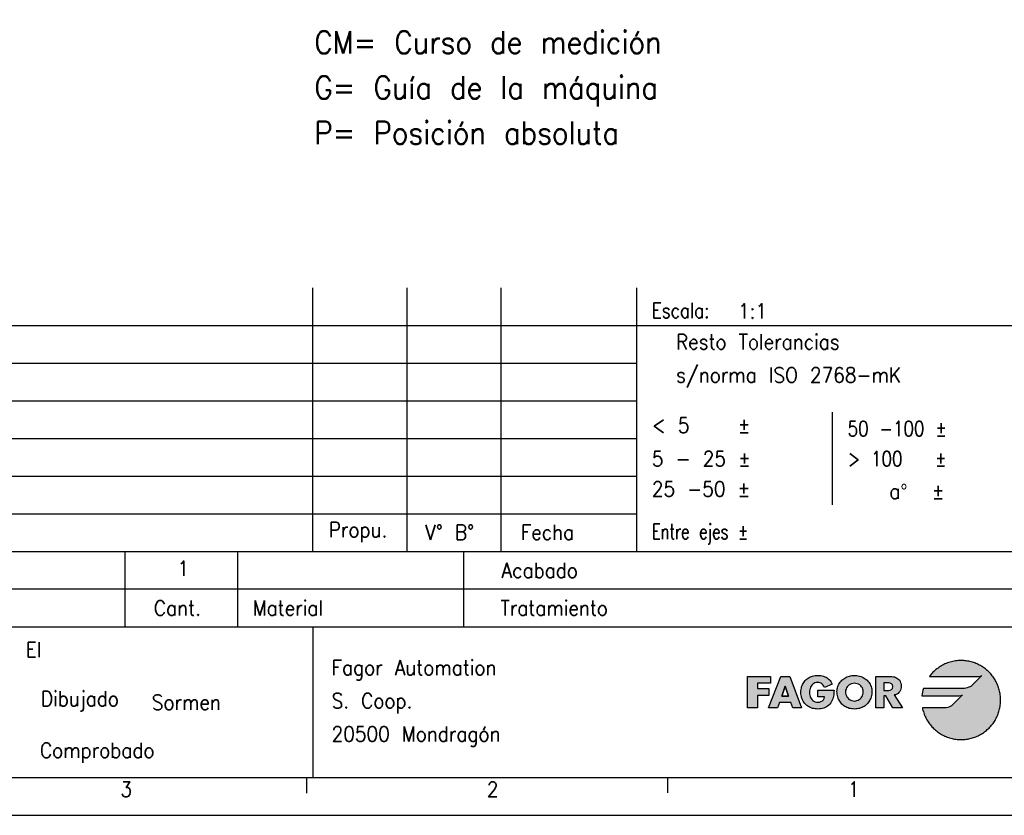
# Model space of a CAD drawing. Header units: millimetres. Extents: x -746 to 1206, y -530 to 959.
# Tile 15 of 46: x -45 to 86, y -92 to 13. Entities that reach past the tile are written whole.
import ezdxf

# ---------------------------------------------------------------- set-up
doc = ezdxf.new("R2010")
doc.units = ezdxf.units.MM
doc.layers.add('1', color=7, linetype='Continuous')
doc.layers.add('LAYER_1', color=7, linetype='Continuous')
doc.styles.add('CONVERTER_12', font='txt.shx', dxfattribs={"width": 0.9})
doc.styles.add('CONVERTER_13', font='txt.shx', dxfattribs={"width": 0.81})
doc.styles.add('CONVERTER_14', font='txt.shx', dxfattribs={"width": 0.72})

# ---------------------------------------------------------------- blocks, each defined once
blk = doc.blocks.new('tolerancias', base_point=(37.41, -57.22))
at = {"layer": '1', "color": 7}
blk.add_point((37.41, -57.22), dxfattribs=at)
blk = doc.blocks.new('_A1', base_point=(89.41, -87.22))
at = {"layer": '1', "linetype": 'Continuous'}
for points in [[(83.83, -72.89), (83.7, -72.79), (83.57, -72.69), (83.44, -72.6), (83.31, -72.51), (83.17, -72.42), (83.03, -72.34), (82.89, -72.27), (82.74, -72.19), (82.59, -72.12), (82.44, -72.06), (82.29, -72), (82.13, -71.95), (81.98, -71.9), (81.82, -71.85), (81.65, -71.81), (81.49, -71.78), (81.33, -71.75), (81.16, -71.72), (80.99, -71.7), (80.82, -71.69), (80.65, -71.68), (80.48, -71.68), (80.29, -71.68), (80.1, -71.69), (79.91, -71.71), (79.73, -71.73), (79.54, -71.76), (79.36, -71.8), (79.18, -71.84), (79.01, -71.89), (78.83, -71.94), (78.66, -72), (78.5, -72.06), (78.33, -72.13), (78.17, -72.21), (78.01, -72.29), (77.85, -72.38), (77.7, -72.47), (77.55, -72.57), (77.41, -72.67), (77.26, -72.77), (77.13, -72.88), (76.99, -73), (76.86, -73.12), (76.73, -73.24), (76.61, -73.37), (76.5, -73.5), (76.38, -73.64), (76.27, -73.78), (82.79, -73.78), (83.01, -73.75), (83.18, -73.69), (83.24, -73.66), (81.99, -74.91), (81.75, -75.1), (81.51, -75.23), (81.28, -75.31), (81.09, -75.36), (80.94, -75.38), (80.87, -75.38), (75.46, -75.38), (75.4, -75.62), (75.34, -75.86), (75.3, -76.11), (75.26, -76.36), (80.2, -76.36), (80.2, -76.36), (80.43, -76.33), (80.6, -76.27), (80.66, -76.24), (79.43, -77.48), (79.43, -77.48), (79.19, -77.68), (78.94, -77.81), (78.7, -77.9), (78.5, -77.95), (78.35, -77.97), (78.28, -77.97), (75.33, -77.97), (75.37, -78.14), (75.41, -78.3), (75.46, -78.46), (75.51, -78.62), (75.57, -78.78), (75.63, -78.93), (75.7, -79.09), (75.77, -79.24), (75.84, -79.38), (75.93, -79.53), (76.01, -79.67), (76.1, -79.81), (76.19, -79.94), (76.29, -80.08), (76.39, -80.21), (76.49, -80.33), (76.6, -80.46), (76.72, -80.58), (76.83, -80.69), (76.95, -80.8), (77.08, -80.91), (77.2, -81.02), (77.33, -81.12), (77.47, -81.21), (77.6, -81.31), (77.74, -81.4), (77.88, -81.48), (78.03, -81.56), (78.17, -81.63), (78.33, -81.71), (78.48, -81.77), (78.63, -81.83), (78.79, -81.89), (78.95, -81.94), (79.11, -81.99), (79.28, -82.03), (79.44, -82.06), (79.61, -82.1), (79.78, -82.12), (79.95, -82.14), (80.13, -82.16), (80.3, -82.16), (80.48, -82.17), (80.65, -82.16), (80.82, -82.16), (80.99, -82.14), (81.16, -82.12), (81.33, -82.1), (81.49, -82.07), (81.65, -82.03), (81.82, -81.99), (81.98, -81.95), (82.13, -81.9), (82.29, -81.84), (82.44, -81.79), (82.59, -81.72), (82.74, -81.65), (82.89, -81.58), (83.03, -81.5), (83.17, -81.42), (83.31, -81.34), (83.44, -81.25), (83.57, -81.15), (83.7, -81.06), (83.83, -80.96), (83.95, -80.85), (84.07, -80.74), (84.18, -80.63), (84.3, -80.52), (84.4, -80.4), (84.51, -80.27), (84.61, -80.15), (84.71, -80.02), (84.8, -79.89), (84.89, -79.75), (84.98, -79.62), (85.06, -79.48), (85.13, -79.33), (85.21, -79.19), (85.27, -79.04), (85.34, -78.89), (85.4, -78.74), (85.45, -78.58), (85.5, -78.42), (85.55, -78.26), (85.59, -78.1), (85.62, -77.94), (85.65, -77.77), (85.67, -77.61), (85.69, -77.44), (85.71, -77.27), (85.72, -77.1), (85.72, -76.92), (85.72, -76.75), (85.71, -76.58), (85.69, -76.41), (85.67, -76.24), (85.65, -76.07), (85.62, -75.91), (85.59, -75.74), (85.55, -75.58), (85.5, -75.42), (85.45, -75.27), (85.4, -75.11), (85.34, -74.96), (85.27, -74.81), (85.21, -74.66), (85.13, -74.51), (85.06, -74.37), (84.98, -74.23), (84.89, -74.09), (84.8, -73.96), (84.71, -73.83), (84.61, -73.7), (84.51, -73.57), (84.4, -73.45), (84.3, -73.33), (84.18, -73.22), (84.07, -73.1), (83.95, -73)], [(55.17, -74.7), (53.43, -74.7), (53.43, -75.4), (54.96, -75.4), (54.96, -76.33), (53.43, -76.33), (53.43, -77.97), (52.12, -77.97), (52.12, -73.78), (55.17, -73.78)], [(62.04, -73.71), (62.22, -73.75), (62.38, -73.82), (62.54, -73.89), (62.68, -73.98), (62.82, -74.09), (62.95, -74.2), (63.07, -74.34), (63.18, -74.48), (63.28, -74.64), (63.37, -74.82), (62.34, -75.25), (62.25, -75.06), (62.13, -74.9), (61.99, -74.77), (61.83, -74.67), (61.64, -74.6), (61.43, -74.58), (61.24, -74.6), (61.07, -74.65), (60.92, -74.72), (60.79, -74.82), (60.67, -74.94), (60.57, -75.07), (60.49, -75.22), (60.42, -75.39), (60.38, -75.56), (60.35, -75.73), (60.34, -75.9), (60.35, -76.08), (60.38, -76.26), (60.43, -76.43), (60.49, -76.59), (60.58, -76.73), (60.68, -76.87), (60.8, -76.99), (60.93, -77.08), (61.09, -77.15), (61.26, -77.2), (61.45, -77.22), (61.67, -77.2), (61.87, -77.13), (62.05, -77.03), (62.18, -76.89), (62.28, -76.71), (62.32, -76.49), (61.44, -76.49), (61.44, -75.63), (63.6, -75.63), (63.59, -75.83), (63.58, -76.03), (63.56, -76.22), (63.54, -76.4), (63.5, -76.58), (63.44, -76.76), (63.37, -76.94), (63.28, -77.11), (63.17, -77.29), (63.04, -77.45), (62.9, -77.59), (62.75, -77.72), (62.58, -77.82), (62.41, -77.91), (62.23, -77.99), (62.05, -78.04), (61.85, -78.08), (61.65, -78.1), (61.44, -78.11), (61.26, -78.1), (61.08, -78.09), (60.9, -78.06), (60.74, -78.02), (60.58, -77.96), (60.42, -77.9), (60.28, -77.83), (60.14, -77.75), (60.01, -77.65), (59.89, -77.55), (59.78, -77.44), (59.67, -77.32), (59.58, -77.19), (59.49, -77.06), (59.42, -76.91), (59.36, -76.76), (59.3, -76.6), (59.26, -76.44), (59.23, -76.26), (59.21, -76.08), (59.21, -75.9), (59.21, -75.71), (59.23, -75.52), (59.26, -75.35), (59.3, -75.18), (59.36, -75.01), (59.42, -74.86), (59.5, -74.71), (59.58, -74.57), (59.68, -74.44), (59.78, -74.32), (59.9, -74.21), (60.02, -74.1), (60.15, -74.01), (60.29, -73.93), (60.44, -73.85), (60.6, -73.79), (60.76, -73.74), (60.93, -73.7), (61.11, -73.67), (61.29, -73.65), (61.48, -73.64), (61.68, -73.65), (61.86, -73.67)]]:
    blk.add_hatch(color=2, dxfattribs=at).paths.add_polyline_path(points)
h = blk.add_hatch(color=2, dxfattribs=at)
h.paths.add_polyline_path([(59.3, -77.97), (58.14, -77.97), (57.86, -77.24), (56.36, -77.24), (56.08, -77.97), (54.92, -77.97), (56.53, -73.78), (57.72, -73.78)])
h.paths.add_polyline_path([(57.57, -76.41), (56.66, -76.41), (57.11, -75.08), (57.13, -75.08)], flags=16)
h = blk.add_hatch(color=2, dxfattribs=at)
h.paths.add_polyline_path([(67.59, -74), (67.73, -74.09), (67.86, -74.19), (67.98, -74.3), (68.09, -74.42), (68.2, -74.54), (68.29, -74.68), (68.38, -74.82), (68.45, -74.97), (68.51, -75.12), (68.56, -75.28), (68.6, -75.45), (68.62, -75.62), (68.63, -75.8), (68.62, -75.98), (68.6, -76.16), (68.57, -76.33), (68.53, -76.5), (68.48, -76.65), (68.42, -76.81), (68.35, -76.95), (68.27, -77.09), (68.18, -77.22), (68.08, -77.35), (67.97, -77.46), (67.86, -77.57), (67.73, -77.67), (67.6, -77.76), (67.46, -77.84), (67.32, -77.91), (67.16, -77.97), (67, -78.02), (66.84, -78.06), (66.67, -78.09), (66.49, -78.1), (66.31, -78.11), (66.13, -78.1), (65.95, -78.09), (65.78, -78.06), (65.62, -78.02), (65.46, -77.97), (65.31, -77.91), (65.16, -77.84), (65.02, -77.76), (64.89, -77.67), (64.76, -77.57), (64.65, -77.46), (64.54, -77.35), (64.44, -77.22), (64.35, -77.09), (64.27, -76.95), (64.2, -76.81), (64.14, -76.65), (64.09, -76.5), (64.05, -76.33), (64.02, -76.16), (64, -75.98), (63.99, -75.8), (64, -75.62), (64.02, -75.45), (64.06, -75.28), (64.11, -75.12), (64.17, -74.97), (64.24, -74.82), (64.33, -74.68), (64.42, -74.54), (64.53, -74.42), (64.64, -74.3), (64.76, -74.19), (64.89, -74.09), (65.03, -74), (65.17, -73.92), (65.32, -73.85), (65.48, -73.79), (65.64, -73.74), (65.8, -73.7), (65.97, -73.67), (66.14, -73.65), (66.31, -73.64), (66.48, -73.65), (66.65, -73.67), (66.82, -73.7), (66.98, -73.74), (67.14, -73.79), (67.3, -73.85), (67.45, -73.92)])
h.paths.add_polyline_path([(65.14, -75.63), (65.13, -75.8), (65.14, -76), (65.18, -76.18), (65.24, -76.35), (65.32, -76.5), (65.42, -76.64), (65.54, -76.76), (65.67, -76.86), (65.81, -76.94), (65.97, -77), (66.14, -77.04), (66.31, -77.05), (66.48, -77.04), (66.65, -77), (66.81, -76.94), (66.95, -76.86), (67.09, -76.76), (67.2, -76.64), (67.3, -76.5), (67.38, -76.35), (67.44, -76.18), (67.48, -76), (67.49, -75.8), (67.48, -75.63), (67.43, -75.47), (67.36, -75.31), (67.26, -75.17), (67.15, -75.04), (67.01, -74.92), (66.85, -74.83), (66.68, -74.76), (66.5, -74.71), (66.31, -74.7), (66.12, -74.71), (65.94, -74.76), (65.77, -74.83), (65.61, -74.92), (65.48, -75.04), (65.36, -75.17), (65.26, -75.31), (65.19, -75.47)], flags=16)
h = blk.add_hatch(color=2, dxfattribs=at)
h.paths.add_polyline_path([(72.22, -74.21), (72.32, -74.34), (72.4, -74.49), (72.46, -74.67), (72.5, -74.86), (72.51, -75.07), (72.5, -75.26), (72.46, -75.44), (72.41, -75.61), (72.33, -75.77), (72.22, -75.91), (72.1, -76.03), (71.95, -76.13), (71.78, -76.21), (71.59, -76.25), (72.68, -77.97), (71.39, -77.97), (70.48, -76.37), (70.22, -76.37), (70.22, -77.97), (69.13, -77.97), (69.13, -73.78), (71.06, -73.78), (71.26, -73.79), (71.45, -73.82), (71.63, -73.86), (71.8, -73.92), (71.96, -74), (72.09, -74.09)])
h.paths.add_polyline_path([(70.22, -74.62), (70.22, -75.66), (70.65, -75.66), (70.86, -75.65), (71.07, -75.61), (71.24, -75.52), (71.36, -75.37), (71.4, -75.14), (71.36, -74.91), (71.24, -74.76), (71.07, -74.67), (70.86, -74.63), (70.65, -74.62)], flags=16)
at = {"layer": '1', "color": 7, "linetype": 'Continuous'}
for p, q in [((-5.59, -57.22), (-5.59, -22.22)), ((6.91, -57.22), (6.91, -22.22)), ((19.41, -57.22), (19.41, -22.22)), ((37.41, -57.22), (37.41, -22.22)), ((-95.59, -57.22), (89.41, -57.22)), ((-30.59, -57.22), (-30.59, -67.22)), ((-15.59, -57.22), (-15.59, -67.22)), ((14.41, -57.22), (14.41, -67.22)), ((-95.59, -67.22), (89.41, -67.22)), ((-5.59, -67.22), (-5.59, -87.22)), ((-725.59, -87.22), (89.41, -87.22))]:
    blk.add_line(p, q, dxfattribs=at)
at = {"layer": '1', "color": 2, "linetype": 'Continuous'}
for p, q in [((-95.59, -27.22), (89.41, -27.22)), ((-95.59, -32.22), (37.41, -32.22)), ((-95.59, -37.22), (37.41, -37.22)), ((63.41, -51.02), (63.41, -38.71)), ((-95.59, -42.22), (37.41, -42.22)), ((-95.59, -47.22), (37.41, -47.22)), ((-95.59, -52.22), (37.41, -52.22)), ((89.41, -62.22), (-95.59, -62.22)), ((-6.47, -87.26), (-6.47, -89.26)), ((41.47, -87.22), (41.47, -89.22)), ((-745.59, -92.22), (94.41, -92.22))]:
    blk.add_line(p, q, dxfattribs=at)
at = {"layer": 'LAYER_1', "color": 2, "linetype": 'Continuous'}
for p, q in [((79.01, -71.89), (78.83, -71.94)), ((79.18, -71.84), (79.01, -71.89)), ((79.36, -71.8), (79.18, -71.84)), ((79.54, -71.76), (79.36, -71.8)), ((79.73, -71.73), (79.54, -71.76)), ((79.91, -71.71), (79.73, -71.73)), ((80.1, -71.69), (79.91, -71.71)), ((80.29, -71.68), (80.1, -71.69)), ((80.48, -71.68), (80.29, -71.68)), ((80.65, -71.68), (80.48, -71.68)), ((80.82, -71.69), (80.65, -71.68)), ((80.99, -71.7), (80.82, -71.69)), ((81.16, -71.72), (80.99, -71.7)), ((81.33, -71.75), (81.16, -71.72)), ((81.49, -71.78), (81.33, -71.75)), ((81.65, -71.81), (81.49, -71.78)), ((81.82, -71.85), (81.65, -71.81)), ((81.98, -71.9), (81.82, -71.85)), ((82.13, -71.95), (81.98, -71.9)), ((76.86, -73.12), (76.73, -73.24)), ((76.99, -73), (76.86, -73.12)), ((77.13, -72.88), (76.99, -73)), ((77.26, -72.77), (77.13, -72.88)), ((77.41, -72.67), (77.26, -72.77)), ((77.55, -72.57), (77.41, -72.67)), ((77.7, -72.47), (77.55, -72.57)), ((77.85, -72.38), (77.7, -72.47)), ((78.01, -72.29), (77.85, -72.38)), ((78.17, -72.21), (78.01, -72.29)), ((78.33, -72.13), (78.17, -72.21)), ((78.5, -72.06), (78.33, -72.13)), ((78.66, -72), (78.5, -72.06)), ((78.83, -71.94), (78.66, -72)), ((82.29, -72), (82.13, -71.95)), ((82.44, -72.06), (82.29, -72)), ((82.59, -72.12), (82.44, -72.06)), ((82.74, -72.19), (82.59, -72.12)), ((82.89, -72.27), (82.74, -72.19)), ((83.03, -72.34), (82.89, -72.27)), ((83.17, -72.42), (83.03, -72.34)), ((83.31, -72.51), (83.17, -72.42)), ((83.44, -72.6), (83.31, -72.51)), ((83.57, -72.69), (83.44, -72.6)), ((83.7, -72.79), (83.57, -72.69)), ((83.83, -72.89), (83.7, -72.79)), ((83.95, -73), (83.83, -72.89)), ((84.07, -73.1), (83.95, -73)), ((84.18, -73.22), (84.07, -73.1)), ((84.3, -73.33), (84.18, -73.22)), ((52.12, -73.78), (55.17, -73.78)), ((52.12, -77.97), (52.12, -73.78)), ((54.92, -77.97), (56.53, -73.78)), ((55.17, -73.78), (55.17, -74.7)), ((56.53, -73.78), (57.72, -73.78)), ((57.72, -73.78), (59.3, -77.97)), ((59.58, -74.57), (59.68, -74.44)), ((59.68, -74.44), (59.78, -74.32)), ((59.78, -74.32), (59.9, -74.21)), ((59.9, -74.21), (60.02, -74.1)), ((60.02, -74.1), (60.15, -74.01)), ((60.15, -74.01), (60.29, -73.93)), ((60.29, -73.93), (60.44, -73.85)), ((60.44, -73.85), (60.6, -73.79)), ((60.6, -73.79), (60.76, -73.74)), ((60.76, -73.74), (60.93, -73.7)), ((60.93, -73.7), (61.11, -73.67)), ((61.11, -73.67), (61.29, -73.65)), ((61.29, -73.65), (61.48, -73.64)), ((61.48, -73.64), (61.68, -73.65)), ((61.48, -73.64), (61.48, -73.64)), ((61.68, -73.65), (61.86, -73.67)), ((61.86, -73.67), (62.04, -73.71)), ((62.04, -73.71), (62.22, -73.75)), ((62.22, -73.75), (62.38, -73.82)), ((62.38, -73.82), (62.54, -73.89)), ((62.54, -73.89), (62.68, -73.98)), ((62.68, -73.98), (62.82, -74.09)), ((62.82, -74.09), (62.95, -74.2)), ((62.95, -74.2), (63.07, -74.34)), ((63.07, -74.34), (63.18, -74.48)), ((63.18, -74.48), (63.28, -74.64)), ((64.42, -74.54), (64.53, -74.42)), ((64.53, -74.42), (64.64, -74.3)), ((64.64, -74.3), (64.76, -74.19)), ((64.76, -74.19), (64.89, -74.09)), ((64.89, -74.09), (65.03, -74)), ((65.03, -74), (65.17, -73.92)), ((65.17, -73.92), (65.32, -73.85)), ((65.32, -73.85), (65.48, -73.79)), ((65.48, -73.79), (65.64, -73.74)), ((65.64, -73.74), (65.8, -73.7)), ((65.8, -73.7), (65.97, -73.67)), ((65.97, -73.67), (66.14, -73.65)), ((66.14, -73.65), (66.31, -73.64)), ((66.31, -73.64), (66.48, -73.65)), ((66.48, -73.65), (66.65, -73.67)), ((66.65, -73.67), (66.82, -73.7)), ((66.82, -73.7), (66.98, -73.74)), ((66.98, -73.74), (67.14, -73.79)), ((67.14, -73.79), (67.3, -73.85)), ((67.3, -73.85), (67.45, -73.92)), ((67.45, -73.92), (67.59, -74)), ((67.59, -74), (67.73, -74.09)), ((67.73, -74.09), (67.86, -74.19)), ((67.86, -74.19), (67.98, -74.3)), ((67.98, -74.3), (68.09, -74.42)), ((68.09, -74.42), (68.2, -74.54)), ((69.13, -73.78), (71.06, -73.78)), ((69.13, -77.97), (69.13, -73.78)), ((71.06, -73.78), (71.26, -73.79)), ((71.26, -73.79), (71.45, -73.82)), ((71.45, -73.82), (71.63, -73.86)), ((71.63, -73.86), (71.8, -73.92)), ((71.8, -73.92), (71.96, -74)), ((71.96, -74), (72.09, -74.09)), ((72.09, -74.09), (72.22, -74.21)), ((72.22, -74.21), (72.32, -74.34)), ((72.32, -74.34), (72.4, -74.49)), ((72.4, -74.49), (72.46, -74.67)), ((76.38, -73.64), (76.27, -73.78)), ((76.27, -73.78), (82.79, -73.78)), ((76.27, -73.78), (76.27, -73.78)), ((76.5, -73.5), (76.38, -73.64)), ((76.61, -73.37), (76.5, -73.5)), ((76.73, -73.24), (76.61, -73.37)), ((83.24, -73.66), (81.99, -74.91)), ((82.79, -73.78), (83.01, -73.75)), ((83.01, -73.75), (83.18, -73.69)), ((83.18, -73.69), (83.24, -73.66)), ((84.4, -73.45), (84.3, -73.33)), ((84.51, -73.57), (84.4, -73.45)), ((84.61, -73.7), (84.51, -73.57)), ((84.71, -73.83), (84.61, -73.7)), ((84.8, -73.96), (84.71, -73.83)), ((84.89, -74.09), (84.8, -73.96)), ((84.98, -74.23), (84.89, -74.09)), ((85.06, -74.37), (84.98, -74.23)), ((85.13, -74.51), (85.06, -74.37)), ((85.21, -74.66), (85.13, -74.51)), ((55.17, -74.7), (53.43, -74.7)), ((53.43, -74.7), (53.43, -75.4)), ((53.43, -75.4), (54.96, -75.4)), ((54.96, -75.4), (54.96, -76.33)), ((56.66, -76.41), (57.11, -75.08)), ((57.11, -75.08), (56.66, -76.41)), ((57.11, -75.08), (57.13, -75.08)), ((57.13, -75.08), (57.11, -75.08)), ((57.13, -75.08), (57.57, -76.41)), ((57.57, -76.41), (57.13, -75.08)), ((59.21, -75.71), (59.23, -75.52)), ((59.21, -75.9), (59.21, -75.71)), ((59.23, -75.52), (59.26, -75.35)), ((59.26, -75.35), (59.3, -75.18)), ((59.3, -75.18), (59.36, -75.01)), ((59.36, -75.01), (59.42, -74.86)), ((59.42, -74.86), (59.5, -74.71)), ((59.5, -74.71), (59.58, -74.57)), ((60.35, -75.73), (60.34, -75.9)), ((60.38, -75.56), (60.35, -75.73)), ((60.42, -75.39), (60.38, -75.56)), ((60.49, -75.22), (60.42, -75.39)), ((60.57, -75.07), (60.49, -75.22)), ((60.67, -74.94), (60.57, -75.07)), ((60.79, -74.82), (60.67, -74.94)), ((60.92, -74.72), (60.79, -74.82)), ((61.07, -74.65), (60.92, -74.72)), ((61.24, -74.6), (61.07, -74.65)), ((61.43, -74.58), (61.24, -74.6)), ((61.64, -74.6), (61.43, -74.58)), ((61.44, -75.63), (63.6, -75.63)), ((61.44, -76.49), (61.44, -75.63)), ((61.83, -74.67), (61.64, -74.6)), ((61.99, -74.77), (61.83, -74.67)), ((62.13, -74.9), (61.99, -74.77)), ((62.25, -75.06), (62.13, -74.9)), ((62.34, -75.25), (62.25, -75.06)), ((63.37, -74.82), (62.34, -75.25)), ((63.28, -74.64), (63.37, -74.82)), ((63.6, -75.63), (63.59, -75.83)), ((63.99, -75.8), (64, -75.62)), ((63.99, -75.8), (63.99, -75.8)), ((64, -75.98), (63.99, -75.8)), ((64, -75.62), (64.02, -75.45)), ((64.02, -75.45), (64.06, -75.28)), ((64.06, -75.28), (64.11, -75.12)), ((64.11, -75.12), (64.17, -74.97)), ((64.17, -74.97), (64.24, -74.82)), ((64.24, -74.82), (64.33, -74.68)), ((64.33, -74.68), (64.42, -74.54)), ((65.14, -75.63), (65.13, -75.8)), ((65.13, -75.8), (65.14, -76)), ((65.19, -75.47), (65.14, -75.63)), ((65.26, -75.31), (65.19, -75.47)), ((65.36, -75.17), (65.26, -75.31)), ((65.48, -75.04), (65.36, -75.17)), ((65.61, -74.92), (65.48, -75.04)), ((65.77, -74.83), (65.61, -74.92)), ((65.94, -74.76), (65.77, -74.83)), ((66.12, -74.71), (65.94, -74.76)), ((66.31, -74.7), (66.12, -74.71)), ((66.5, -74.71), (66.31, -74.7)), ((66.68, -74.76), (66.5, -74.71)), ((66.85, -74.83), (66.68, -74.76)), ((67.01, -74.92), (66.85, -74.83)), ((67.15, -75.04), (67.01, -74.92)), ((67.26, -75.17), (67.15, -75.04)), ((67.36, -75.31), (67.26, -75.17)), ((67.43, -75.47), (67.36, -75.31)), ((67.48, -75.63), (67.43, -75.47)), ((67.49, -75.8), (67.48, -75.63)), ((67.48, -76), (67.49, -75.8)), ((67.49, -75.8), (67.49, -75.8)), ((68.2, -74.54), (68.29, -74.68)), ((68.29, -74.68), (68.38, -74.82)), ((68.38, -74.82), (68.45, -74.97)), ((68.45, -74.97), (68.51, -75.12)), ((68.51, -75.12), (68.56, -75.28)), ((68.56, -75.28), (68.6, -75.45)), ((68.6, -75.45), (68.62, -75.62)), ((68.62, -75.62), (68.63, -75.8)), ((68.63, -75.8), (68.62, -75.98)), ((68.63, -75.8), (68.63, -75.8)), ((70.22, -74.62), (70.22, -75.66)), ((70.65, -74.62), (70.22, -74.62)), ((70.22, -75.66), (70.65, -75.66)), ((70.86, -74.63), (70.65, -74.62)), ((70.65, -75.66), (70.86, -75.65)), ((71.07, -74.67), (70.86, -74.63)), ((70.86, -75.65), (71.07, -75.61)), ((71.24, -74.76), (71.07, -74.67)), ((71.07, -75.61), (71.24, -75.52)), ((71.36, -74.91), (71.24, -74.76)), ((71.24, -75.52), (71.36, -75.37)), ((71.4, -75.14), (71.36, -74.91)), ((71.36, -75.37), (71.4, -75.14)), ((72.33, -75.77), (72.22, -75.91)), ((72.41, -75.61), (72.33, -75.77)), ((72.46, -75.44), (72.41, -75.61)), ((72.46, -74.67), (72.5, -74.86)), ((72.5, -75.26), (72.46, -75.44)), ((72.5, -74.86), (72.51, -75.07)), ((72.51, -75.07), (72.5, -75.26)), ((75.4, -75.62), (75.34, -75.86)), ((75.46, -75.38), (75.4, -75.62)), ((80.87, -75.38), (75.46, -75.38)), ((80.94, -75.38), (80.87, -75.38)), ((81.09, -75.36), (80.94, -75.38)), ((81.28, -75.31), (81.09, -75.36)), ((81.51, -75.23), (81.28, -75.31)), ((81.75, -75.1), (81.51, -75.23)), ((81.99, -74.91), (81.75, -75.1)), ((85.27, -74.81), (85.21, -74.66)), ((85.34, -74.96), (85.27, -74.81)), ((85.4, -75.11), (85.34, -74.96)), ((85.45, -75.27), (85.4, -75.11)), ((85.5, -75.42), (85.45, -75.27)), ((85.55, -75.58), (85.5, -75.42)), ((85.59, -75.74), (85.55, -75.58)), ((85.62, -75.91), (85.59, -75.74)), ((53.43, -76.33), (53.43, -77.97)), ((54.96, -76.33), (53.43, -76.33)), ((57.57, -76.41), (56.66, -76.41)), ((56.66, -76.41), (57.57, -76.41)), ((59.21, -75.9), (59.21, -75.9)), ((59.21, -76.08), (59.21, -75.9)), ((59.23, -76.26), (59.21, -76.08)), ((59.26, -76.44), (59.23, -76.26)), ((59.3, -76.6), (59.26, -76.44)), ((59.36, -76.76), (59.3, -76.6)), ((59.42, -76.91), (59.36, -76.76)), ((59.49, -77.06), (59.42, -76.91)), ((59.58, -77.19), (59.49, -77.06)), ((60.34, -75.9), (60.35, -76.08)), ((60.35, -76.08), (60.38, -76.26)), ((60.38, -76.26), (60.43, -76.43)), ((60.43, -76.43), (60.49, -76.59)), ((60.49, -76.59), (60.58, -76.73)), ((60.58, -76.73), (60.68, -76.87)), ((60.68, -76.87), (60.8, -76.99)), ((60.8, -76.99), (60.93, -77.08)), ((60.93, -77.08), (61.09, -77.15)), ((62.32, -76.49), (61.44, -76.49)), ((61.67, -77.2), (61.87, -77.13)), ((61.87, -77.13), (62.05, -77.03)), ((62.05, -77.03), (62.18, -76.89)), ((62.18, -76.89), (62.28, -76.71)), ((62.28, -76.71), (62.32, -76.49)), ((63.28, -77.11), (63.17, -77.29)), ((63.37, -76.94), (63.28, -77.11)), ((63.44, -76.76), (63.37, -76.94)), ((63.5, -76.58), (63.44, -76.76)), ((63.54, -76.4), (63.5, -76.58)), ((63.56, -76.22), (63.54, -76.4)), ((63.58, -76.03), (63.56, -76.22)), ((63.59, -75.83), (63.58, -76.03)), ((64.02, -76.16), (64, -75.98)), ((64.05, -76.33), (64.02, -76.16)), ((64.09, -76.5), (64.05, -76.33)), ((64.14, -76.65), (64.09, -76.5)), ((64.2, -76.81), (64.14, -76.65)), ((64.27, -76.95), (64.2, -76.81)), ((64.35, -77.09), (64.27, -76.95)), ((64.44, -77.22), (64.35, -77.09)), ((65.14, -76), (65.18, -76.18)), ((65.18, -76.18), (65.24, -76.35)), ((65.24, -76.35), (65.32, -76.5)), ((65.32, -76.5), (65.42, -76.64)), ((65.42, -76.64), (65.54, -76.76)), ((65.54, -76.76), (65.67, -76.86)), ((65.67, -76.86), (65.81, -76.94)), ((65.81, -76.94), (65.97, -77)), ((65.97, -77), (66.14, -77.04)), ((66.14, -77.04), (66.31, -77.05)), ((66.31, -77.05), (66.48, -77.04)), ((66.48, -77.04), (66.65, -77)), ((66.65, -77), (66.81, -76.94)), ((66.81, -76.94), (66.95, -76.86)), ((66.95, -76.86), (67.09, -76.76)), ((67.09, -76.76), (67.2, -76.64)), ((67.2, -76.64), (67.3, -76.5)), ((67.3, -76.5), (67.38, -76.35)), ((67.38, -76.35), (67.44, -76.18)), ((67.44, -76.18), (67.48, -76)), ((68.27, -77.09), (68.18, -77.22)), ((68.35, -76.95), (68.27, -77.09)), ((68.42, -76.81), (68.35, -76.95)), ((68.48, -76.65), (68.42, -76.81)), ((68.53, -76.5), (68.48, -76.65)), ((68.57, -76.33), (68.53, -76.5)), ((68.6, -76.16), (68.57, -76.33)), ((68.62, -75.98), (68.6, -76.16)), ((70.22, -76.37), (70.22, -77.97)), ((70.48, -76.37), (70.22, -76.37)), ((71.39, -77.97), (70.48, -76.37)), ((71.78, -76.21), (71.59, -76.25)), ((71.59, -76.25), (72.68, -77.97)), ((71.95, -76.13), (71.78, -76.21)), ((72.1, -76.03), (71.95, -76.13)), ((72.22, -75.91), (72.1, -76.03)), ((75.3, -76.11), (75.26, -76.36)), ((75.26, -76.36), (80.2, -76.36)), ((75.34, -75.86), (75.3, -76.11)), ((80.66, -76.24), (79.43, -77.48)), ((80.2, -76.36), (80.43, -76.33)), ((80.2, -76.36), (80.2, -76.36)), ((80.43, -76.33), (80.6, -76.27)), ((80.6, -76.27), (80.66, -76.24)), ((85.65, -76.07), (85.62, -75.91)), ((85.67, -76.24), (85.65, -76.07)), ((85.69, -76.41), (85.67, -76.24)), ((85.71, -76.58), (85.69, -76.41)), ((85.72, -76.75), (85.71, -76.58)), ((85.71, -77.27), (85.72, -77.1)), ((85.72, -76.92), (85.72, -76.75)), ((85.72, -76.92), (85.72, -76.92)), ((85.72, -77.1), (85.72, -76.92)), ((53.43, -77.97), (52.12, -77.97)), ((56.08, -77.97), (54.92, -77.97)), ((56.36, -77.24), (56.08, -77.97)), ((57.86, -77.24), (56.36, -77.24)), ((58.14, -77.97), (57.86, -77.24)), ((59.3, -77.97), (58.14, -77.97)), ((59.67, -77.32), (59.58, -77.19)), ((59.78, -77.44), (59.67, -77.32)), ((59.89, -77.55), (59.78, -77.44)), ((60.01, -77.65), (59.89, -77.55)), ((60.14, -77.75), (60.01, -77.65)), ((60.28, -77.83), (60.14, -77.75)), ((60.42, -77.9), (60.28, -77.83)), ((60.58, -77.96), (60.42, -77.9)), ((60.74, -78.02), (60.58, -77.96)), ((60.9, -78.06), (60.74, -78.02)), ((61.08, -78.09), (60.9, -78.06)), ((61.26, -78.1), (61.08, -78.09)), ((61.09, -77.15), (61.26, -77.2)), ((61.26, -77.2), (61.45, -77.22)), ((61.44, -78.11), (61.26, -78.1)), ((61.65, -78.1), (61.44, -78.11)), ((61.45, -77.22), (61.67, -77.2)), ((61.45, -77.22), (61.45, -77.22)), ((61.85, -78.08), (61.65, -78.1)), ((62.05, -78.04), (61.85, -78.08)), ((62.23, -77.99), (62.05, -78.04)), ((62.41, -77.91), (62.23, -77.99)), ((62.58, -77.82), (62.41, -77.91)), ((62.75, -77.72), (62.58, -77.82)), ((62.9, -77.59), (62.75, -77.72)), ((63.04, -77.45), (62.9, -77.59)), ((63.17, -77.29), (63.04, -77.45)), ((64.54, -77.35), (64.44, -77.22)), ((64.65, -77.46), (64.54, -77.35)), ((64.76, -77.57), (64.65, -77.46)), ((64.89, -77.67), (64.76, -77.57)), ((65.02, -77.76), (64.89, -77.67)), ((65.16, -77.84), (65.02, -77.76)), ((65.31, -77.91), (65.16, -77.84)), ((65.46, -77.97), (65.31, -77.91)), ((65.62, -78.02), (65.46, -77.97)), ((65.78, -78.06), (65.62, -78.02)), ((65.95, -78.09), (65.78, -78.06)), ((66.13, -78.1), (65.95, -78.09)), ((66.31, -78.11), (66.13, -78.1)), ((66.49, -78.1), (66.31, -78.11)), ((66.67, -78.09), (66.49, -78.1)), ((66.84, -78.06), (66.67, -78.09)), ((67, -78.02), (66.84, -78.06)), ((67.16, -77.97), (67, -78.02)), ((67.32, -77.91), (67.16, -77.97)), ((67.46, -77.84), (67.32, -77.91)), ((67.6, -77.76), (67.46, -77.84)), ((67.73, -77.67), (67.6, -77.76)), ((67.86, -77.57), (67.73, -77.67)), ((67.97, -77.46), (67.86, -77.57)), ((68.08, -77.35), (67.97, -77.46)), ((68.18, -77.22), (68.08, -77.35)), ((70.22, -77.97), (69.13, -77.97)), ((72.68, -77.97), (71.39, -77.97)), ((75.33, -77.97), (75.37, -78.14)), ((78.28, -77.97), (75.33, -77.97)), ((75.37, -78.14), (75.41, -78.3)), ((75.41, -78.3), (75.46, -78.46)), ((78.35, -77.97), (78.28, -77.97)), ((78.5, -77.95), (78.35, -77.97)), ((78.7, -77.9), (78.5, -77.95)), ((78.94, -77.81), (78.7, -77.9)), ((79.19, -77.68), (78.94, -77.81)), ((79.43, -77.48), (79.19, -77.68)), ((79.43, -77.48), (79.43, -77.48)), ((85.45, -78.58), (85.5, -78.42)), ((85.5, -78.42), (85.55, -78.26)), ((85.55, -78.26), (85.59, -78.1)), ((85.59, -78.1), (85.62, -77.94)), ((85.62, -77.94), (85.65, -77.77)), ((85.65, -77.77), (85.67, -77.61)), ((85.67, -77.61), (85.69, -77.44)), ((85.69, -77.44), (85.71, -77.27)), ((75.46, -78.46), (75.51, -78.62)), ((75.51, -78.62), (75.57, -78.78)), ((75.57, -78.78), (75.63, -78.93)), ((75.63, -78.93), (75.7, -79.09)), ((75.7, -79.09), (75.77, -79.24)), ((75.77, -79.24), (75.84, -79.38)), ((75.84, -79.38), (75.93, -79.53)), ((75.93, -79.53), (76.01, -79.67)), ((76.01, -79.67), (76.1, -79.81)), ((84.8, -79.89), (84.89, -79.75)), ((84.89, -79.75), (84.98, -79.62)), ((84.98, -79.62), (85.06, -79.48)), ((85.06, -79.48), (85.13, -79.33)), ((85.13, -79.33), (85.21, -79.19)), ((85.21, -79.19), (85.27, -79.04)), ((85.27, -79.04), (85.34, -78.89)), ((85.34, -78.89), (85.4, -78.74)), ((85.4, -78.74), (85.45, -78.58)), ((76.1, -79.81), (76.19, -79.94)), ((76.19, -79.94), (76.29, -80.08)), ((76.29, -80.08), (76.39, -80.21)), ((76.39, -80.21), (76.49, -80.33)), ((76.49, -80.33), (76.6, -80.46)), ((76.6, -80.46), (76.72, -80.58)), ((76.72, -80.58), (76.83, -80.69)), ((76.83, -80.69), (76.95, -80.8)), ((76.95, -80.8), (77.08, -80.91)), ((77.08, -80.91), (77.2, -81.02)), ((77.2, -81.02), (77.33, -81.12)), ((83.57, -81.15), (83.7, -81.06)), ((83.7, -81.06), (83.83, -80.96)), ((83.83, -80.96), (83.95, -80.85)), ((83.95, -80.85), (84.07, -80.74)), ((84.07, -80.74), (84.18, -80.63)), ((84.18, -80.63), (84.3, -80.52)), ((84.3, -80.52), (84.4, -80.4)), ((84.4, -80.4), (84.51, -80.27)), ((84.51, -80.27), (84.61, -80.15)), ((84.61, -80.15), (84.71, -80.02)), ((84.71, -80.02), (84.8, -79.89)), ((77.33, -81.12), (77.47, -81.21)), ((77.47, -81.21), (77.6, -81.31)), ((77.6, -81.31), (77.74, -81.4)), ((77.74, -81.4), (77.88, -81.48)), ((77.88, -81.48), (78.03, -81.56)), ((78.03, -81.56), (78.17, -81.63)), ((78.17, -81.63), (78.33, -81.71)), ((78.33, -81.71), (78.48, -81.77)), ((78.48, -81.77), (78.63, -81.83)), ((78.63, -81.83), (78.79, -81.89)), ((78.79, -81.89), (78.95, -81.94)), ((78.95, -81.94), (79.11, -81.99)), ((79.11, -81.99), (79.28, -82.03)), ((79.28, -82.03), (79.44, -82.06)), ((79.44, -82.06), (79.61, -82.1)), ((79.61, -82.1), (79.78, -82.12)), ((79.78, -82.12), (79.95, -82.14)), ((79.95, -82.14), (80.13, -82.16)), ((80.13, -82.16), (80.3, -82.16)), ((80.3, -82.16), (80.48, -82.17)), ((80.48, -82.17), (80.65, -82.16)), ((80.48, -82.17), (80.48, -82.17)), ((80.65, -82.16), (80.82, -82.16)), ((80.82, -82.16), (80.99, -82.14)), ((80.99, -82.14), (81.16, -82.12)), ((81.16, -82.12), (81.33, -82.1)), ((81.33, -82.1), (81.49, -82.07)), ((81.49, -82.07), (81.65, -82.03)), ((81.65, -82.03), (81.82, -81.99)), ((81.82, -81.99), (81.98, -81.95)), ((81.98, -81.95), (82.13, -81.9)), ((82.13, -81.9), (82.29, -81.84)), ((82.29, -81.84), (82.44, -81.79)), ((82.44, -81.79), (82.59, -81.72)), ((82.59, -81.72), (82.74, -81.65)), ((82.74, -81.65), (82.89, -81.58)), ((82.89, -81.58), (83.03, -81.5)), ((83.03, -81.5), (83.17, -81.42)), ((83.17, -81.42), (83.31, -81.34)), ((83.31, -81.34), (83.44, -81.25)), ((83.44, -81.25), (83.57, -81.15))]:
    blk.add_line(p, q, dxfattribs=at)
at = {"layer": '1'}
blk.add_blockref('tolerancias', (37.41, -57.22), dxfattribs=at)
at = {"layer": '1', "color": 2}
for s, style, width, p in [('Escala:', 'CONVERTER_13', 0.81, (39.41, -26.22)), ('El', 'CONVERTER_12', 0.9, (-43.73, -71.22))]:
    blk.add_text(s, height=2, dxfattribs=dict(at, style=style, width=width)).set_placement(p)
at = {"layer": '1', "color": 2, "char_height": 2}
for s, insert, attachment_point, line_spacing_factor, style in [('Resto Tolerancias\\Ps/norma ISO 2768-mK', (42.62, -31.91), 4, 1.320528, 'CONVERTER_12'), ('< 5    ±', (39.41, -41.44), 7, 1.320528, 'CONVERTER_12'), ('50 -100 ±', (65.41, -41.9), 7, 1.320528, 'CONVERTER_13'), ('5 - 25 ±', (39.41, -45.9), 7, 1.320528, 'CONVERTER_12'), ('> 100   ±', (65.41, -45.9), 7, 1.320528, 'CONVERTER_13'), ('a{\\Fgdt;~}  ±', (70.94, -50.22), 7, 1.320528, 'CONVERTER_12'), ('25 -50 ±', (39.41, -49.9), 7, 1.320528, 'CONVERTER_12'), ('Propu.', (-3.5, -54.65), 4, 1.320528, 'CONVERTER_12'), ('V%%d B%%d', (9.34, -54.65), 4, 1.20048, 'CONVERTER_12'), ('Fecha', (22.01, -54.65), 4, 1.320528, 'CONVERTER_12'), ('Entre ejes ±', (39.41, -56.22), 7, 1.320528, 'CONVERTER_14'), ('1', (-23.59, -59.45), 4, 1.20048, 'CONVERTER_12'), ('Acabado', (29.58, -59.72), 6, 1.320528, 'CONVERTER_12'), ('Cant.', (-23.59, -64.72), 5, 1.320528, 'CONVERTER_12'), ('Material', (-13.59, -64.72), 4, 1.320528, 'CONVERTER_12'), ('Tratamiento', (33.58, -64.72), 6, 1.320528, 'CONVERTER_12'), ('Fagor Automation\\PS. Coop.\\P20500 Mondragón', (-3.11, -77.35), 4, 1.320528, 'CONVERTER_12'), ('Dibujado', (-31.37, -77.08), 6, 1.320528, 'CONVERTER_12'), (' Sormen', (-28.59, -77.22), 4, 1.20048, 'CONVERTER_12'), ('Comprobado', (-26.64, -83.93), 6, 1.320528, 'CONVERTER_12'), ('3', (-31.16, -88.76), 4, 1.20048, 'CONVERTER_12'), ('2', (17.5, -88.76), 4, 1.20048, 'CONVERTER_12'), ('1', (65.44, -88.76), 4, 1.20048, 'CONVERTER_12')]:
    blk.add_mtext(s, dxfattribs=dict(at, insert=insert, attachment_point=attachment_point, line_spacing_factor=line_spacing_factor, style=style))

msp = doc.modelspace()

# ---------------------------------------------------------------- block references
msp.add_blockref('_A1', (89.41, -87.22))

# ---------------------------------------------------------------- texts
at = {"layer": '1', "color": 2, "style": 'CONVERTER_12', "width": 0.9}
msp.add_text('1:1', height=2, dxfattribs=at).set_placement((50.86, -26.29))
at = {"layer": '1', "color": 2, "insert": (-5.39, -3.13), "char_height": 3, "attachment_point": 7, "line_spacing_factor": 1.20048, "style": 'CONVERTER_12'}
msp.add_mtext('CM= Curso de medición\\PG= Guía de la máquina\\PP= Posición absoluta', dxfattribs=at)

doc.saveas('drawing.dxf')
